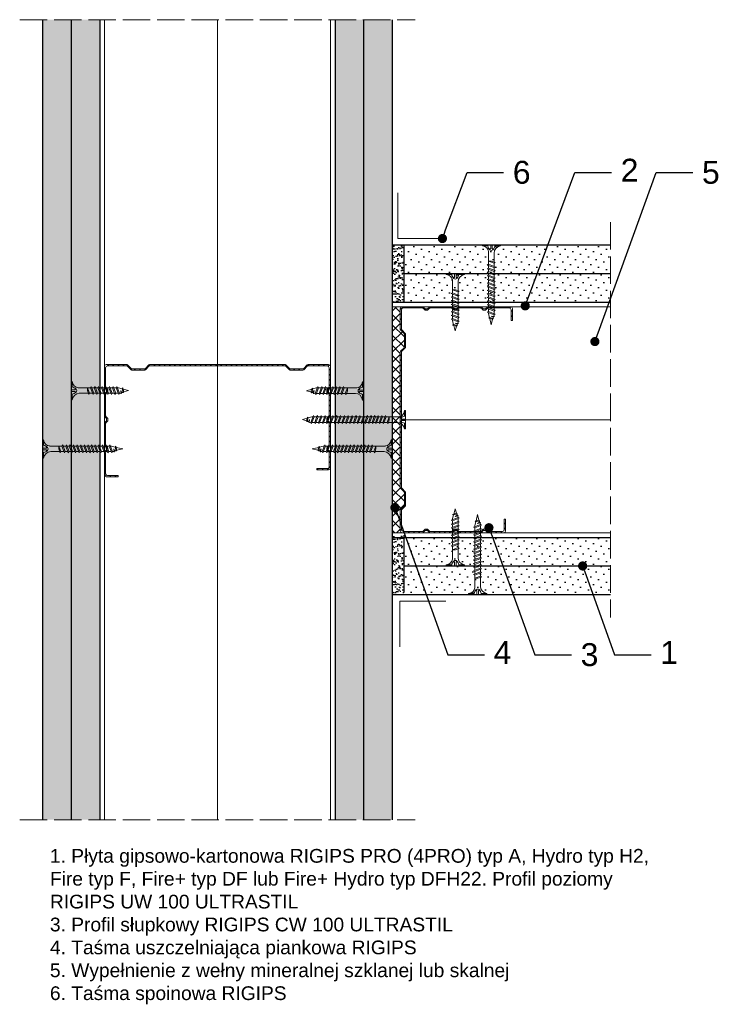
# Model space of a CAD drawing. Header units: millimetres. Extents: x 1646 to 2709, y 576 to 1691.
# Tile 3 of 6: x 2404 to 2709, y 576 to 1006. Entities that reach past the tile are written whole.
import ezdxf
from ezdxf import colors
from ezdxf.entities.mleader import LeaderData, LeaderLine
from ezdxf.math import Vec2, Vec3

# ---------------------------------------------------------------- set-up
doc = ezdxf.new("R2010")
doc.units = ezdxf.units.MM
doc.linetypes.add('ACAD_ISO02W100', pattern=[15, 12, -3])
for name, color, linetype, lineweight in [('_ISOVER WELNA', 7, 'BATTING', 9), ('_RIGIPS AKCESORIA', 7, 'Continuous', 18), ('_RIGIPS G-K', 7, 'Continuous', 25), ('_RIGIPS PROFIL', 7, 'Continuous', 18), ('KRESKOWANIE', 7, 'Continuous', 9), ('OPISY', 7, 'Continuous', 9), ('PRZERYWANA', 7, 'ACAD_ISO02W100', 9)]:
    doc.layers.add(name, color=color, linetype=linetype, lineweight=lineweight)
doc.styles.get("Standard").update_dxf_attribs({"font": 'arial.ttf'})
doc.linetypes.add('BATTING', pattern='A,0.00254,-2.54,[134,ltypeshp.shx,S=2.54,R=0,X=-2.54,Y=0],-5.08,[134,ltypeshp.shx,S=2.54,R=180,X=2.54,Y=0],-2.54', length=10.16254)
pattern_1 = [(45, (271.3342, -208.5492), (-1.122532, 3.367596), [0, -3.175])]
pattern_2 = [(45, (271.3342, -207.6492), (-1.122532, 3.367596), [0, -3.175])]
pattern_3 = [(45, (271.3342, -209.4492), (-1.122532, 3.367596), [0, -3.175])]

# ---------------------------------------------------------------- blocks, each defined once
blk = doc.blocks.new('TN 25')
at = {"layer": '_RIGIPS AKCESORIA'}
for p, q in [((0, -0.84), (0, 7.16)), ((0, 7.16), (0.46, 7.16)), ((0.46, 4.78), (0, 4.78)), ((0.46, 7.16), (0.46, 4.78)), ((3.02, 4.46), (8.47, 4.46)), ((7.12, 4.46), (7.12, 3.18)), ((8.03, 2.01), (7.12, 4.46)), ((8.47, 4.46), (8.79, 5)), ((9.61, 1.51), (8.47, 4.46)), ((8.79, 5), (9.93, 2.01)), ((9, 4.46), (10.1, 4.46)), ((10.1, 4.46), (10.41, 5)), ((11.23, 1.51), (10.1, 4.46)), ((10.41, 5), (11.56, 2.01)), ((10.62, 4.46), (11.67, 4.46)), ((11.67, 4.46), (11.99, 5)), ((12.81, 1.51), (11.67, 4.46)), ((11.99, 5), (13.14, 2.01)), ((12.2, 4.46), (13.21, 4.46)), ((13.21, 4.46), (13.52, 5)), ((14.34, 1.51), (13.21, 4.46)), ((13.52, 5), (14.67, 2.01)), ((13.73, 4.46), (14.8, 4.46)), ((14.8, 4.46), (15.12, 5)), ((15.94, 1.51), (14.8, 4.46)), ((15.12, 5), (16.26, 2.01)), ((15.33, 4.46), (16.42, 4.46)), ((16.42, 4.46), (16.73, 5)), ((17.55, 1.51), (16.42, 4.46)), ((16.73, 5), (17.88, 2.01)), ((16.94, 4.46), (17.99, 4.46)), ((17.99, 4.46), (18.31, 5)), ((19.13, 1.51), (17.99, 4.46)), ((18.31, 5), (19.45, 2.01)), ((18.52, 4.46), (19.68, 4.46)), ((19.68, 4.46), (20, 5)), ((20.82, 1.51), (19.68, 4.46)), ((20, 5), (21.14, 2.01)), ((20.21, 4.46), (20.7, 4.46)), ((20.7, 4.46), (22.28, 3.98)), ((22.28, 3.98), (22.56, 4.37)), ((22.56, 4.37), (23.03, 2.71)), ((0, 3.5), (1.77, 3.5)), ((0, 2.83), (1.77, 2.83)), ((0.46, 1.64), (0, 1.64)), ((0.46, -0.84), (0.46, 1.64)), ((1.77, 3.5), (1.77, 4.2)), ((1.77, 2.83), (1.77, 2.18)), ((7.49, 2.01), (3.55, 2.01)), ((7.12, 3.18), (7.65, 1.53)), ((7.65, 1.53), (8.03, 2.01)), ((9.41, 2.01), (8.03, 2.01)), ((9.93, 2.01), (9.61, 1.51)), ((11.04, 2.01), (9.93, 2.01)), ((11.56, 2.01), (11.23, 1.51)), ((12.61, 2.01), (11.56, 2.01)), ((13.14, 2.01), (12.81, 1.51)), ((14.15, 2.01), (13.14, 2.01)), ((14.67, 2.01), (14.34, 1.51)), ((15.74, 2.01), (14.67, 2.01)), ((16.26, 2.01), (15.94, 1.51)), ((17.36, 2.01), (16.26, 2.01)), ((17.88, 2.01), (17.55, 1.51)), ((18.93, 2.01), (17.88, 2.01)), ((19.45, 2.01), (19.13, 1.51)), ((19.45, 2.01), (20.62, 2.01)), ((21.14, 2.01), (20.82, 1.51)), ((21.14, 2.01), (21.81, 2.12)), ((21.85, 1.83), (21.67, 3.28)), ((21.67, 3.28), (22.14, 2.4)), ((22.14, 2.4), (21.85, 1.83)), ((22.7, 2.36), (22.14, 2.4)), ((22.7, 2.36), (22.28, 3.98)), ((23.03, 2.71), (22.7, 2.36)), ((22.71, 3.85), (25, 3.24)), ((25, 3.24), (23.03, 2.71)), ((0, -0.84), (0.46, -0.84))]:
    blk.add_line(p, q, dxfattribs=at)
for centre, major_axis, ratio, start_param, end_param in [((3.09, 7.67), (0.17, 3.2), 0.826134, 1.773653, 3.180586), ((-0.04, 0.9), (0, 3.93), 0.848176, -0.720942, -0.151112), ((3.37, -1.57), (0.28, 3.57), 0.832181, 0.035984, 1.430787), ((-2.73, 15.91), (0, 14.76), 0.848176, 3.399396, 3.475072), ((0.59, 4.62), (0, 2.81), 0.848176, 3.475072, 3.862535), ((1.66, 3.18), (0, 0.895), 0.848176, -1.552777, -0.720942), ((1.66, 3.18), (0, 0.895), 0.848176, 3.862535, 4.730408)]:
    blk.add_ellipse(centre, major_axis=major_axis, ratio=ratio, start_param=start_param, end_param=end_param, dxfattribs=at)
blk = doc.blocks.new('CW 100 ULTRASTIL')
h = blk.add_hatch()
h.set_pattern_fill('ANSI31', color=256, scale=0.5, style=0)
h.paths.add_polyline_path([(179.46, 109.85, -0.198912), (179.6, 110.2), (181.11, 111.71, 0.198912), (181.26, 112.06), (181.26, 117.65, 0.198912), (181.11, 118), (179.6, 119.51, -0.198912), (179.46, 119.86), (179.46, 128.31, -0.414214), (180.26, 129.11), (188.58, 129.11, -0.198912), (188.93, 128.96), (189.64, 128.25, 0.198912), (189.99, 128.11), (190.58, 128.11, 0.198912), (190.93, 128.25), (191.64, 128.96, -0.198912), (191.99, 129.11), (201.28, 129.11, -0.198912), (201.63, 128.96), (202.34, 128.25, 0.198912), (202.69, 128.11), (203.28, 128.11, 0.198912), (203.63, 128.25), (204.34, 128.96, -0.198912), (204.69, 129.11), (213.98, 129.11, -0.198912), (214.33, 128.96), (215.04, 128.25, 0.198912), (215.39, 128.11), (215.98, 128.11, 0.198912), (216.33, 128.25), (217.04, 128.96, -0.198912), (217.39, 129.11), (226.56, 129.11, -0.414214), (227.36, 128.31), (227.36, 123.66), (227.91, 123.66), (227.91, 128.86, 0.414214), (227.11, 129.66), (217.39, 129.66, 0.198912), (217.04, 129.51), (216.33, 128.8, -0.198912), (215.98, 128.66), (215.39, 128.66, -0.198912), (215.04, 128.8), (214.33, 129.51, 0.198912), (213.98, 129.66), (204.69, 129.66, 0.198912), (204.34, 129.51), (203.63, 128.8, -0.198912), (203.28, 128.66), (202.69, 128.66, -0.198912), (202.34, 128.8), (201.63, 129.51, 0.198912), (201.28, 129.66), (191.99, 129.66, 0.198912), (191.64, 129.51), (190.93, 128.8, -0.198912), (190.58, 128.66), (189.99, 128.66, -0.198912), (189.64, 128.8), (188.93, 129.51, 0.198912), (188.58, 129.66), (179.71, 129.66, 0.414214), (178.91, 128.86), (178.91, 119.86, 0.198912), (179.05, 119.51), (180.56, 118, -0.198912), (180.71, 117.65), (180.71, 112.06, -0.198912), (180.56, 111.71), (179.05, 110.2, 0.198912), (178.91, 109.85), (178.91, 50.66, 0.198912), (179.05, 50.31), (180.56, 48.8, -0.198912), (180.71, 48.45), (180.71, 42.86, -0.198912), (180.56, 42.51), (179.05, 41, 0.198912), (178.91, 40.65), (178.91, 31.66, 0.414214), (179.71, 30.86), (188.58, 30.86, 0.198912), (188.93, 31), (189.64, 31.71, -0.198912), (189.99, 31.86), (190.58, 31.86, -0.198912), (190.93, 31.71), (191.64, 31, 0.198912), (191.99, 30.86), (201.28, 30.86, 0.198912), (201.63, 31), (202.34, 31.71, -0.198912), (202.69, 31.86), (203.28, 31.86, -0.198912), (203.63, 31.71), (204.34, 31, 0.198912), (204.69, 30.86), (213.98, 30.86, 0.198912), (214.33, 31), (215.04, 31.71, -0.198912), (215.39, 31.86), (215.98, 31.86, -0.198912), (216.33, 31.71), (217.04, 31, 0.198912), (217.39, 30.86), (224.11, 30.86, 0.414214), (224.91, 31.66), (224.91, 36.86), (224.36, 36.86), (224.36, 32.21, -0.414214), (223.56, 31.41), (217.39, 31.41, -0.198912), (217.04, 31.55), (216.33, 32.26, 0.198912), (215.98, 32.41), (215.39, 32.41, 0.198912), (215.04, 32.26), (214.33, 31.55, -0.198912), (213.98, 31.41), (204.69, 31.41, -0.198912), (204.34, 31.55), (203.63, 32.26, 0.198912), (203.28, 32.41), (202.69, 32.41, 0.198912), (202.34, 32.26), (201.63, 31.55, -0.198912), (201.28, 31.41), (191.99, 31.41, -0.198912), (191.64, 31.55), (190.93, 32.26, 0.198912), (190.58, 32.41), (189.99, 32.41, 0.198912), (189.64, 32.26), (188.93, 31.55, -0.198912), (188.58, 31.41), (180.26, 31.41, -0.414214), (179.46, 32.21), (179.46, 40.65, -0.198912), (179.6, 41), (181.11, 42.51, 0.198912), (181.26, 42.86), (181.26, 48.45, 0.198912), (181.11, 48.8), (179.6, 50.31, -0.198912), (179.46, 50.66)])
at = {"layer": '_RIGIPS PROFIL'}
for p, q in [((188.58, 129.66), (179.71, 129.66)), ((188.58, 129.11), (180.26, 129.11)), ((188.93, 129.51), (189.64, 128.8)), ((191.64, 129.51), (190.93, 128.8)), ((201.28, 129.66), (191.99, 129.66)), ((201.28, 129.11), (191.99, 129.11)), ((201.63, 129.51), (202.34, 128.8)), ((204.34, 129.51), (203.63, 128.8)), ((204.69, 129.66), (213.98, 129.66)), ((204.69, 129.11), (213.98, 129.11)), ((214.33, 129.51), (215.04, 128.8)), ((217.04, 129.51), (216.33, 128.8)), ((227.11, 129.66), (217.39, 129.66)), ((226.56, 129.11), (217.39, 129.11)), ((178.91, 128.86), (178.91, 119.86)), ((179.46, 128.31), (179.46, 119.86)), ((188.93, 128.96), (189.64, 128.25)), ((190.58, 128.66), (189.99, 128.66)), ((190.58, 128.11), (189.99, 128.11)), ((191.64, 128.96), (190.93, 128.25)), ((201.63, 128.96), (202.34, 128.25)), ((203.28, 128.66), (202.69, 128.66)), ((203.28, 128.11), (202.69, 128.11)), ((204.34, 128.96), (203.63, 128.25)), ((214.33, 128.96), (215.04, 128.25)), ((215.98, 128.66), (215.39, 128.66)), ((215.98, 128.11), (215.39, 128.11)), ((217.04, 128.96), (216.33, 128.25)), ((227.36, 123.66), (227.36, 128.31)), ((227.91, 123.66), (227.91, 128.86)), ((227.36, 123.66), (227.91, 123.66)), ((180.56, 118), (179.05, 119.51)), ((181.11, 118), (179.6, 119.51)), ((180.71, 117.65), (180.71, 112.06)), ((181.26, 117.65), (181.26, 112.06)), ((178.91, 109.85), (178.91, 50.66)), ((180.56, 111.71), (179.05, 110.2)), ((179.46, 109.85), (179.46, 50.66)), ((181.11, 111.71), (179.6, 110.2)), ((180.56, 48.8), (179.05, 50.31)), ((181.11, 48.8), (179.6, 50.31)), ((180.71, 42.86), (180.71, 48.45)), ((181.26, 42.86), (181.26, 48.45)), ((178.91, 31.66), (178.91, 40.65)), ((180.56, 42.51), (179.05, 41)), ((179.46, 32.21), (179.46, 40.65)), ((181.11, 42.51), (179.6, 41)), ((224.36, 36.86), (224.36, 32.21)), ((224.36, 36.86), (224.91, 36.86)), ((224.91, 36.86), (224.91, 31.66)), ((188.58, 30.86), (179.71, 30.86)), ((188.58, 31.41), (180.26, 31.41)), ((188.93, 31.55), (189.64, 32.26)), ((188.93, 31), (189.64, 31.71)), ((190.58, 32.41), (189.99, 32.41)), ((190.58, 31.86), (189.99, 31.86)), ((191.64, 31.55), (190.93, 32.26)), ((191.64, 31), (190.93, 31.71)), ((201.28, 31.41), (191.99, 31.41)), ((201.28, 30.86), (191.99, 30.86)), ((201.63, 31.55), (202.34, 32.26)), ((201.63, 31), (202.34, 31.71)), ((203.28, 32.41), (202.69, 32.41)), ((203.28, 31.86), (202.69, 31.86)), ((204.34, 31.55), (203.63, 32.26)), ((204.34, 31), (203.63, 31.71)), ((204.69, 31.41), (213.98, 31.41)), ((204.69, 30.86), (213.98, 30.86)), ((214.33, 31.55), (215.04, 32.26)), ((214.33, 31), (215.04, 31.71)), ((215.98, 32.41), (215.39, 32.41)), ((215.98, 31.86), (215.39, 31.86)), ((217.04, 31.55), (216.33, 32.26)), ((217.04, 31), (216.33, 31.71)), ((223.56, 31.41), (217.39, 31.41)), ((224.11, 30.86), (217.39, 30.86))]:
    blk.add_line(p, q, dxfattribs=at)
for centre, radius, start, end in [((179.71, 128.86), 0.8, 90, 180), ((180.26, 128.31), 0.8, 90, 180), ((188.58, 129.16), 0.5, 45, 90), ((188.58, 128.61), 0.5, 45, 90), ((191.99, 129.16), 0.5, 90, 135), ((191.99, 128.61), 0.5, 90, 135), ((201.28, 129.16), 0.5, 45, 90), ((201.28, 128.61), 0.5, 45, 90), ((204.69, 129.16), 0.5, 90, 135), ((204.69, 128.61), 0.5, 90, 135), ((213.98, 129.16), 0.5, 45, 90), ((213.98, 128.61), 0.5, 45, 90), ((217.39, 129.16), 0.5, 90, 135), ((217.39, 128.61), 0.5, 90, 135), ((226.56, 128.31), 0.8, 0, 90), ((227.11, 128.86), 0.8, 0, 90), ((189.99, 129.16), 0.5, 225, 270), ((189.99, 128.61), 0.5, 225, 270), ((190.58, 129.16), 0.5, 270, 315), ((190.58, 128.61), 0.5, 270, 315), ((202.69, 129.16), 0.5, 225, 270), ((202.69, 128.61), 0.5, 225, 270), ((203.28, 129.16), 0.5, 270, 315), ((203.28, 128.61), 0.5, 270, 315), ((215.39, 129.16), 0.5, 225, 270), ((215.39, 128.61), 0.5, 225, 270), ((215.98, 129.16), 0.5, 270, 315), ((215.98, 128.61), 0.5, 270, 315), ((179.41, 119.86), 0.5, 180, 225), ((179.96, 119.86), 0.5, 180, 225), ((180.21, 117.65), 0.5, 0, 45), ((180.76, 117.65), 0.5, 0, 45), ((180.21, 112.06), 0.5, 315, 0), ((180.76, 112.06), 0.5, 315, 0), ((179.41, 109.85), 0.5, 135, 180), ((179.96, 109.85), 0.5, 135, 180), ((179.41, 50.66), 0.5, 180, 225), ((179.96, 50.66), 0.5, 180, 225), ((180.21, 48.45), 0.5, 0, 45), ((180.76, 48.45), 0.5, 0, 45), ((179.41, 40.65), 0.5, 135, 180), ((179.96, 40.65), 0.5, 135, 180), ((180.21, 42.86), 0.5, 315, 0), ((180.76, 42.86), 0.5, 315, 0), ((179.71, 31.66), 0.8, 180, 270), ((180.26, 32.21), 0.8, 180, 270), ((188.58, 31.91), 0.5, 270, 315), ((188.58, 31.36), 0.5, 270, 315), ((189.99, 31.91), 0.5, 90, 135), ((189.99, 31.36), 0.5, 90, 135), ((190.58, 31.91), 0.5, 45, 90), ((190.58, 31.36), 0.5, 45, 90), ((191.99, 31.91), 0.5, 225, 270), ((191.99, 31.36), 0.5, 225, 270), ((201.28, 31.91), 0.5, 270, 315), ((201.28, 31.36), 0.5, 270, 315), ((202.69, 31.91), 0.5, 90, 135), ((202.69, 31.36), 0.5, 90, 135), ((203.28, 31.91), 0.5, 45, 90), ((203.28, 31.36), 0.5, 45, 90), ((204.69, 31.91), 0.5, 225, 270), ((204.69, 31.36), 0.5, 225, 270), ((213.98, 31.91), 0.5, 270, 315), ((213.98, 31.36), 0.5, 270, 315), ((215.39, 31.91), 0.5, 90, 135), ((215.39, 31.36), 0.5, 90, 135), ((215.98, 31.91), 0.5, 45, 90), ((215.98, 31.36), 0.5, 45, 90), ((217.39, 31.91), 0.5, 225, 270), ((217.39, 31.36), 0.5, 225, 270), ((223.56, 32.21), 0.8, 270, 0), ((224.11, 31.66), 0.8, 270, 0)]:
    blk.add_arc(centre, radius, start, end, dxfattribs=at)
blk = doc.blocks.new('TN 35')
at = {"layer": '_RIGIPS AKCESORIA'}
for p, q in [((0, -0.84), (0, 7.16)), ((0, 7.16), (0.46, 7.16)), ((0.46, 4.78), (0, 4.78)), ((0.46, 7.16), (0.46, 4.78)), ((3.02, 4.46), (8.47, 4.46)), ((7.12, 4.46), (7.12, 3.18)), ((8.03, 2.01), (7.12, 4.46)), ((8.47, 4.46), (8.79, 5)), ((9.61, 1.51), (8.47, 4.46)), ((8.79, 5), (9.93, 2.01)), ((9, 4.46), (10.1, 4.46)), ((10.1, 4.46), (10.41, 5)), ((11.23, 1.51), (10.1, 4.46)), ((10.41, 5), (11.56, 2.01)), ((10.62, 4.46), (11.67, 4.46)), ((11.67, 4.46), (11.99, 5)), ((12.81, 1.51), (11.67, 4.46)), ((11.99, 5), (13.14, 2.01)), ((12.2, 4.46), (13.21, 4.46)), ((13.21, 4.46), (13.52, 5)), ((14.34, 1.51), (13.21, 4.46)), ((13.52, 5), (14.67, 2.01)), ((13.73, 4.46), (14.8, 4.46)), ((14.8, 4.46), (15.12, 5)), ((15.94, 1.51), (14.8, 4.46)), ((15.12, 5), (16.26, 2.01)), ((15.33, 4.46), (16.42, 4.46)), ((16.42, 4.46), (16.73, 5)), ((17.55, 1.51), (16.42, 4.46)), ((16.73, 5), (17.88, 2.01)), ((16.94, 4.46), (17.99, 4.46)), ((17.99, 4.46), (18.31, 5)), ((19.13, 1.51), (17.99, 4.46)), ((18.31, 5), (19.45, 2.01)), ((18.52, 4.46), (19.57, 4.46)), ((19.57, 4.46), (19.88, 5)), ((20.7, 1.51), (19.57, 4.46)), ((19.88, 5), (21.03, 2.01)), ((20.09, 4.46), (21.14, 4.46)), ((21.14, 4.46), (21.46, 5)), ((22.28, 1.51), (21.14, 4.46)), ((21.46, 5), (22.6, 2.01)), ((21.67, 4.46), (22.72, 4.46)), ((22.72, 4.46), (23.03, 5)), ((23.85, 1.51), (22.72, 4.46)), ((23.03, 5), (24.18, 2.01)), ((23.24, 4.46), (24.29, 4.46)), ((24.29, 4.46), (24.61, 5)), ((25.43, 1.51), (24.29, 4.46)), ((24.61, 5), (25.75, 2.01)), ((24.81, 4.46), (25.87, 4.46)), ((25.87, 4.46), (26.18, 5)), ((27, 1.51), (25.87, 4.46)), ((26.18, 5), (27.33, 2.01)), ((26.39, 4.46), (27.44, 4.46)), ((27.44, 4.46), (27.76, 5)), ((28.58, 1.51), (27.44, 4.46)), ((27.76, 5), (28.9, 2.01)), ((27.96, 4.46), (29.13, 4.46)), ((29.13, 4.46), (29.45, 5)), ((30.27, 1.51), (29.13, 4.46)), ((29.45, 5), (30.59, 2.01)), ((29.65, 4.46), (30.15, 4.46)), ((30.15, 4.46), (31.73, 3.98)), ((31.73, 3.98), (32.01, 4.37)), ((32.01, 4.37), (32.48, 2.71)), ((0, 3.5), (1.77, 3.5)), ((0, 2.83), (1.77, 2.83)), ((0.46, 1.64), (0, 1.64)), ((0.46, -0.84), (0.46, 1.64)), ((1.77, 3.5), (1.77, 4.2)), ((1.77, 2.83), (1.77, 2.18)), ((7.49, 2.01), (3.55, 2.01)), ((7.12, 3.18), (7.65, 1.53)), ((7.65, 1.53), (8.03, 2.01)), ((9.41, 2.01), (8.03, 2.01)), ((9.93, 2.01), (9.61, 1.51)), ((11.04, 2.01), (9.93, 2.01)), ((11.56, 2.01), (11.23, 1.51)), ((12.61, 2.01), (11.56, 2.01)), ((13.14, 2.01), (12.81, 1.51)), ((14.15, 2.01), (13.14, 2.01)), ((14.67, 2.01), (14.34, 1.51)), ((15.74, 2.01), (14.67, 2.01)), ((16.26, 2.01), (15.94, 1.51)), ((17.36, 2.01), (16.26, 2.01)), ((17.88, 2.01), (17.55, 1.51)), ((18.93, 2.01), (17.84, 2.01)), ((19.45, 2.01), (19.13, 1.51)), ((20.51, 2.01), (19.41, 2.01)), ((21.03, 2.01), (20.7, 1.51)), ((22.08, 2.01), (20.99, 2.01)), ((22.6, 2.01), (22.28, 1.51)), ((23.66, 2.01), (22.56, 2.01)), ((24.18, 2.01), (23.85, 1.51)), ((25.23, 2.01), (24.14, 2.01)), ((25.75, 2.01), (25.43, 1.51)), ((26.81, 2.01), (25.71, 2.01)), ((27.33, 2.01), (27, 1.51)), ((28.38, 2.01), (27.33, 2.01)), ((28.9, 2.01), (28.58, 1.51)), ((28.9, 2.01), (30.07, 2.01)), ((30.59, 2.01), (30.27, 1.51)), ((30.59, 2.01), (31.26, 2.12)), ((31.3, 1.83), (31.12, 3.28)), ((31.12, 3.28), (31.59, 2.4)), ((31.59, 2.4), (31.3, 1.83)), ((32.15, 2.36), (31.59, 2.4)), ((32.15, 2.36), (31.73, 3.98)), ((32.48, 2.71), (32.15, 2.36)), ((32.16, 3.85), (35, 3.24)), ((35, 3.24), (32.48, 2.71)), ((0, -0.84), (0.46, -0.84))]:
    blk.add_line(p, q, dxfattribs=at)
for centre, major_axis, ratio, start_param, end_param in [((3.09, 7.67), (0.17, 3.2), 0.826134, 1.773653, 3.180586), ((-0.04, 0.9), (0, 3.93), 0.848176, -0.720942, -0.151112), ((3.37, -1.57), (0.28, 3.57), 0.832181, 0.035984, 1.430787), ((-2.73, 15.91), (0, 14.76), 0.848176, 3.399396, 3.475072), ((0.59, 4.62), (0, 2.81), 0.848176, 3.475072, 3.862535), ((1.66, 3.18), (0, 0.895), 0.848176, -1.552777, -0.720942), ((1.66, 3.18), (0, 0.895), 0.848176, 3.862535, 4.730408)]:
    blk.add_ellipse(centre, major_axis=major_axis, ratio=ratio, start_param=start_param, end_param=end_param, dxfattribs=at)
blk = doc.blocks.new('TN 45')
at = {"layer": '_RIGIPS AKCESORIA'}
for p, q in [((0, -0.84), (0, 7.16)), ((0, 7.16), (0.46, 7.16)), ((0.46, 4.78), (0, 4.78)), ((0.46, 7.16), (0.46, 4.78)), ((3.02, 4.46), (8.47, 4.46)), ((7.12, 4.46), (7.12, 3.18)), ((8.03, 2.01), (7.12, 4.46)), ((8.47, 4.46), (8.79, 5)), ((9.61, 1.51), (8.47, 4.46)), ((8.79, 5), (9.93, 2.01)), ((9, 4.46), (10.1, 4.46)), ((10.1, 4.46), (10.41, 5)), ((11.23, 1.51), (10.1, 4.46)), ((10.41, 5), (11.56, 2.01)), ((10.62, 4.46), (11.67, 4.46)), ((11.67, 4.46), (11.99, 5)), ((12.81, 1.51), (11.67, 4.46)), ((11.99, 5), (13.14, 2.01)), ((12.2, 4.46), (13.21, 4.46)), ((13.21, 4.46), (13.52, 5)), ((14.34, 1.51), (13.21, 4.46)), ((13.52, 5), (14.67, 2.01)), ((13.73, 4.46), (14.8, 4.46)), ((14.8, 4.46), (15.12, 5)), ((15.94, 1.51), (14.8, 4.46)), ((15.12, 5), (16.26, 2.01)), ((15.33, 4.46), (16.42, 4.46)), ((16.42, 4.46), (16.73, 5)), ((17.55, 1.51), (16.42, 4.46)), ((16.73, 5), (17.88, 2.01)), ((16.94, 4.46), (17.99, 4.46)), ((17.99, 4.46), (18.31, 5)), ((19.13, 1.51), (17.99, 4.46)), ((18.31, 5), (19.45, 2.01)), ((18.52, 4.46), (19.68, 4.46)), ((19.68, 4.46), (20, 5)), ((20.82, 1.51), (19.68, 4.46)), ((20, 5), (21.14, 2.01)), ((20.21, 4.46), (21.37, 4.46)), ((21.37, 4.46), (21.69, 5)), ((22.51, 1.51), (21.37, 4.46)), ((21.69, 5), (22.83, 2.01)), ((21.9, 4.46), (23.06, 4.46)), ((23.06, 4.46), (23.38, 5)), ((24.2, 1.51), (23.06, 4.46)), ((23.38, 5), (24.52, 2.01)), ((23.59, 4.46), (24.75, 4.46)), ((24.75, 4.46), (25.07, 5)), ((25.89, 1.51), (24.75, 4.46)), ((25.07, 5), (26.21, 2.01)), ((25.28, 4.46), (26.44, 4.46)), ((26.44, 4.46), (26.76, 5)), ((27.58, 1.51), (26.44, 4.46)), ((26.76, 5), (27.9, 2.01)), ((26.96, 4.46), (28.13, 4.46)), ((28.13, 4.46), (28.45, 5)), ((29.27, 1.51), (28.13, 4.46)), ((28.45, 5), (29.59, 2.01)), ((28.65, 4.46), (29.82, 4.46)), ((29.82, 4.46), (30.14, 5)), ((30.96, 1.51), (29.82, 4.46)), ((30.14, 5), (31.28, 2.01)), ((30.34, 4.46), (31.51, 4.46)), ((31.51, 4.46), (31.83, 5)), ((32.65, 1.51), (31.51, 4.46)), ((31.83, 5), (32.97, 2.01)), ((32.03, 4.46), (33.2, 4.46)), ((33.2, 4.46), (33.52, 5)), ((34.34, 1.51), (33.2, 4.46)), ((33.52, 5), (34.66, 2.01)), ((33.72, 4.46), (34.89, 4.46)), ((34.89, 4.46), (35.21, 5)), ((36.03, 1.51), (34.89, 4.46)), ((35.21, 5), (36.35, 2.01)), ((35.41, 4.46), (36.58, 4.46)), ((36.58, 4.46), (36.9, 5)), ((37.72, 1.51), (36.58, 4.46)), ((36.9, 5), (38.04, 2.01)), ((37.1, 4.46), (38.27, 4.46)), ((38.27, 4.46), (38.59, 5)), ((39.41, 1.51), (38.27, 4.46)), ((38.59, 5), (39.73, 2.01)), ((38.79, 4.46), (39.96, 4.46)), ((39.96, 4.46), (40.28, 5)), ((41.1, 1.51), (39.96, 4.46)), ((40.28, 5), (41.42, 2.01)), ((40.48, 4.46), (40.98, 4.46)), ((40.98, 4.46), (42.56, 3.98)), ((42.56, 3.98), (42.84, 4.37)), ((42.84, 4.37), (43.31, 2.71)), ((0, 3.5), (1.77, 3.5)), ((0, 2.83), (1.77, 2.83)), ((0.46, 1.64), (0, 1.64)), ((0.46, -0.84), (0.46, 1.64)), ((1.77, 3.5), (1.77, 4.2)), ((1.77, 2.83), (1.77, 2.18)), ((7.49, 2.01), (3.55, 2.01)), ((7.12, 3.18), (7.65, 1.53)), ((7.65, 1.53), (8.03, 2.01)), ((9.41, 2.01), (8.03, 2.01)), ((9.93, 2.01), (9.61, 1.51)), ((11.04, 2.01), (9.93, 2.01)), ((11.56, 2.01), (11.23, 1.51)), ((12.61, 2.01), (11.56, 2.01)), ((13.14, 2.01), (12.81, 1.51)), ((14.15, 2.01), (13.14, 2.01)), ((14.67, 2.01), (14.34, 1.51)), ((15.74, 2.01), (14.67, 2.01)), ((16.26, 2.01), (15.94, 1.51)), ((17.36, 2.01), (16.26, 2.01)), ((17.88, 2.01), (17.55, 1.51)), ((18.93, 2.01), (17.88, 2.01)), ((19.45, 2.01), (19.13, 1.51)), ((19.45, 2.01), (20.62, 2.01)), ((20.62, 2.01), (19.57, 2.01)), ((21.14, 2.01), (20.82, 1.51)), ((21.14, 2.01), (22.31, 2.01)), ((22.31, 2.01), (21.26, 2.01)), ((22.83, 2.01), (22.51, 1.51)), ((22.83, 2.01), (24, 2.01)), ((24, 2.01), (22.95, 2.01)), ((24.52, 2.01), (24.2, 1.51)), ((24.52, 2.01), (25.69, 2.01)), ((25.69, 2.01), (24.64, 2.01)), ((26.21, 2.01), (25.89, 1.51)), ((26.21, 2.01), (27.38, 2.01)), ((27.38, 2.01), (26.33, 2.01)), ((27.9, 2.01), (27.58, 1.51)), ((27.9, 2.01), (29.07, 2.01)), ((29.07, 2.01), (28.02, 2.01)), ((29.59, 2.01), (29.27, 1.51)), ((29.59, 2.01), (30.76, 2.01)), ((30.76, 2.01), (29.71, 2.01)), ((31.28, 2.01), (30.96, 1.51)), ((31.28, 2.01), (32.45, 2.01)), ((32.45, 2.01), (31.4, 2.01)), ((32.97, 2.01), (32.65, 1.51)), ((32.97, 2.01), (34.14, 2.01)), ((34.14, 2.01), (33.09, 2.01)), ((34.66, 2.01), (34.34, 1.51)), ((34.66, 2.01), (35.83, 2.01)), ((35.83, 2.01), (34.78, 2.01)), ((36.35, 2.01), (36.03, 1.51)), ((36.35, 2.01), (37.52, 2.01)), ((37.52, 2.01), (36.47, 2.01)), ((38.04, 2.01), (37.72, 1.51)), ((38.04, 2.01), (39.21, 2.01)), ((39.21, 2.01), (38.16, 2.01)), ((39.73, 2.01), (39.41, 1.51)), ((39.73, 2.01), (40.9, 2.01)), ((41.42, 2.01), (41.1, 1.51)), ((41.42, 2.01), (42.09, 2.12)), ((42.13, 1.83), (41.95, 3.28)), ((41.95, 3.28), (42.42, 2.4)), ((42.42, 2.4), (42.13, 1.83)), ((42.98, 2.36), (42.42, 2.4)), ((42.98, 2.36), (42.56, 3.98)), ((43.31, 2.71), (42.98, 2.36)), ((42.99, 3.85), (45, 3.24)), ((45, 3.24), (43.31, 2.71)), ((0, -0.84), (0.46, -0.84))]:
    blk.add_line(p, q, dxfattribs=at)
for centre, major_axis, ratio, start_param, end_param in [((3.09, 7.67), (0.17, 3.2), 0.826134, 1.773653, 3.180586), ((-0.04, 0.9), (0, 3.93), 0.848176, -0.720942, -0.151112), ((3.37, -1.57), (0.28, 3.57), 0.832181, 0.035984, 1.430787), ((-2.73, 15.91), (0, 14.76), 0.848176, 3.399396, 3.475072), ((0.59, 4.62), (0, 2.81), 0.848176, 3.475072, 3.862535), ((1.66, 3.18), (0, 0.895), 0.848176, -1.552777, -0.720942), ((1.66, 3.18), (0, 0.895), 0.848176, 3.862535, 4.730408)]:
    blk.add_ellipse(centre, major_axis=major_axis, ratio=ratio, start_param=start_param, end_param=end_param, dxfattribs=at)
blk = doc.blocks.new('_Dot')
at = {"color": 0, "linetype": 'ByBlock', "lineweight": -2}
blk.add_line((-0.5, 0), (-1, 0), dxfattribs=at)
at = {"color": 0, "linetype": 'ByBlock', "const_width": 0.5}
blk.add_lwpolyline([(-0.25, 0, 1), (0.25, 0, 1)], format="xyb", close=True, dxfattribs=at)

msp = doc.modelspace()

# ---------------------------------------------------------------- hatches: boundary and pattern name
at = {"layer": '_RIGIPS G-K'}
h = msp.add_hatch(dxfattribs=at)
h.set_pattern_fill('DOTS', color=256, scale=2, angle=45, style=0)
h.set_pattern_definition([(45, (257.0342, -685.029), (-1.122532, 3.367596), [0, -3.175])])
h.paths.add_polyline_path([(2413.74, 656.53), (2426.24, 656.53), (2426.24, 1006.14), (2413.74, 1006.14)])
h = msp.add_hatch(dxfattribs=at)
h.set_pattern_fill('DOTS', color=256, scale=2, angle=45, style=0)
h.set_pattern_definition([(45, (269.5342, -685.029), (-1.122532, 3.367596), [0, -3.175])])
h.paths.add_polyline_path([(2426.24, 656.53), (2438.74, 656.53), (2438.74, 1006.14), (2426.24, 1006.14)])
h = msp.add_hatch(dxfattribs=at)
h.set_pattern_fill('DOTS', color=256, scale=2, angle=45, style=0)
h.set_pattern_definition(pattern_1)
h.paths.add_polyline_path([(2554.04, 1006.14), (2541.54, 1006.14), (2541.54, 656.53), (2554.04, 656.53)])
h = msp.add_hatch(dxfattribs=at)
h.set_pattern_fill('DOTS', color=256, scale=2, angle=45, style=0)
h.set_pattern_definition(pattern_1)
h.paths.add_polyline_path([(2566.54, 1006.14), (2554.04, 1006.14), (2554.04, 656.53), (2566.54, 656.53)])
h = msp.add_hatch(dxfattribs=at)
h.set_pattern_fill('AR-SAND', color=256, scale=0.05, style=0)
h.set_pattern_definition([(37.5, (552.0009, -207.6492), (-0.0800016, 2.4470662), [0, -1.9304, 0, -2.159, 0, -2.06375]), (7.5, (552.001, -207.6492), (2.2476164, 3.5841255), [0, -1.0414, 0, -1.7399, 0, -0.66675]), (327.5, (550.4388, -207.6492), (3.9549619, 0.007186), [0, -0.635, 0, -2.286, 0, -2.9845]), (317.5, (550.4388, -207.6492), (3.8177823, 1.1146466), [0, -0.3175, 0, -1.4986, 0, -1.7145])])
h.paths.add_polyline_path([(2571.54, 907.73), (2566.54, 907.73), (2566.54, 882.73), (2571.54, 882.73)])
h = msp.add_hatch(dxfattribs=at)
h.set_pattern_fill('DOTS', color=256, scale=2, angle=45, style=0)
h.set_pattern_definition(pattern_2)
h.paths.add_polyline_path([(2661.84, 907.73), (2571.54, 907.73), (2571.54, 895.23), (2661.84, 895.23)])
h = msp.add_hatch(dxfattribs=at)
h.set_pattern_fill('DOTS', color=256, scale=2, angle=45, style=0)
h.set_pattern_definition(pattern_2)
h.paths.add_polyline_path([(2661.84, 895.23), (2571.54, 895.23), (2571.54, 882.73), (2661.84, 882.73)])
h = msp.add_hatch(dxfattribs=at)
h.set_pattern_fill('AR-SAND', color=256, scale=0.05, style=0)
h.set_pattern_definition([(37.5, (552.0009, -334.5492), (-0.0800016, 2.4470662), [0, -1.9304, 0, -2.159, 0, -2.06375]), (7.5, (552.001, -334.5492), (2.2476164, 3.5841255), [0, -1.0414, 0, -1.7399, 0, -0.66675]), (327.5, (550.4388, -334.5492), (3.9549619, 0.007186), [0, -0.635, 0, -2.286, 0, -2.9845]), (317.5, (550.4388, -334.5492), (3.8177823, 1.1146466), [0, -0.3175, 0, -1.4986, 0, -1.7145])])
h.paths.add_polyline_path([(2571.54, 780.83), (2566.54, 780.83), (2566.54, 755.83), (2571.54, 755.83)])
h = msp.add_hatch(dxfattribs=at)
h.set_pattern_fill('DOTS', color=256, scale=2, angle=45, style=0)
h.set_pattern_definition(pattern_3)
h.paths.add_polyline_path([(2661.84, 779.93), (2571.54, 779.93), (2571.54, 767.43), (2661.84, 767.43)])
h = msp.add_hatch(dxfattribs=at)
h.set_pattern_fill('DOTS', color=256, scale=2, angle=45, style=0)
h.set_pattern_definition(pattern_3)
h.paths.add_polyline_path([(2661.84, 767.43), (2571.54, 767.43), (2571.54, 754.93), (2661.84, 754.93)])
at = {"layer": 'KRESKOWANIE'}
h = msp.add_hatch(dxfattribs=at)
h.set_pattern_fill('ANSI37', color=256, style=0)
h.set_pattern_definition([(45, (271.3342, -208.5492), (-2.245064, 2.245064), []), (135, (271.3342, -208.5492), (-2.245064, -2.245064), [])])
h.paths.add_polyline_path([(2570.04, 860.93, -0.198912), (2570.18, 861.28), (2571.69, 862.79, 0.198912), (2571.84, 863.14), (2571.84, 868.73, 0.198912), (2571.69, 869.08), (2570.18, 870.59, -0.198912), (2570.04, 870.94), (2570.04, 879.93, -0.414214), (2570.84, 880.73), (2566.54, 880.73), (2566.54, 781.93), (2570.84, 781.93, -0.414214), (2570.04, 782.73), (2570.04, 791.73, -0.198912), (2570.18, 792.08), (2571.69, 793.59, 0.198912), (2571.84, 793.94), (2571.84, 799.53, 0.198912), (2571.69, 799.88), (2570.18, 801.39, -0.198912), (2570.04, 801.74)])

# ---------------------------------------------------------------- linework, layer by layer
at = {"layer": '_ISOVER WELNA', "ltscale": 4.8}
for p, q in [((2490.14, 1006.14), (2490.14, 656.53)), ((2661.84, 831.33), (2570.59, 831.33))]:
    msp.add_line(p, q, dxfattribs=at)
at = {"layer": '_RIGIPS AKCESORIA'}
for points in [[(2568.92, 930.51), (2568.92, 910.51), (2588.92, 910.51)], [(2569.9, 732.04), (2569.9, 752.04), (2589.9, 752.04)]]:
    msp.add_lwpolyline(points, dxfattribs=at)
at = {"layer": '_RIGIPS G-K'}
for p, q in [((2413.74, 1006.14), (2413.74, 656.53)), ((2426.24, 1006.14), (2426.24, 656.53)), ((2438.74, 1006.14), (2438.74, 656.53)), ((2541.54, 1006.14), (2541.54, 656.53)), ((2554.04, 1006.14), (2554.04, 656.53)), ((2566.54, 1006.14), (2566.54, 656.53)), ((2566.54, 907.73), (2661.84, 907.73)), ((2571.54, 907.73), (2571.54, 882.73)), ((2571.54, 895.23), (2661.84, 895.23)), ((2566.54, 882.73), (2661.84, 882.73)), ((2566.54, 779.93), (2661.84, 779.93)), ((2571.54, 780.83), (2571.54, 755.83)), ((2571.54, 767.43), (2661.84, 767.43)), ((2566.54, 754.93), (2661.84, 754.93))]:
    msp.add_line(p, q, dxfattribs=at)
at = {"layer": '_RIGIPS PROFIL'}
for p, q in [((2440.74, 1006.14), (2440.74, 656.53)), ((2539.54, 1006.14), (2539.54, 656.53)), ((2570.84, 880.73), (2661.84, 880.73)), ((2570.84, 781.93), (2661.84, 781.93))]:
    msp.add_line(p, q, dxfattribs=at)
at = {"layer": 'KRESKOWANIE'}
for p, q in [((2570.84, 880.73), (2566.54, 880.73)), ((2570.84, 781.93), (2566.54, 781.93))]:
    msp.add_line(p, q, dxfattribs=at)
at = {"layer": 'PRZERYWANA'}
for p, q in [((2403.74, 1006.14), (2576.54, 1006.14)), ((2661.84, 917.73), (2661.84, 744.93)), ((2403.74, 656.53), (2576.54, 656.53))]:
    msp.add_line(p, q, dxfattribs=at)

# ---------------------------------------------------------------- block references
at = {"xscale": -1}
msp.add_blockref('TN 45', (2572.36, 828.14), dxfattribs=at)
at = {"layer": '_RIGIPS AKCESORIA', "xscale": -1, "rotation": 90}
for name, p in [('TN 35', (2613.06, 907.73)), ('TN 25', (2597.28, 895.23))]:
    msp.add_blockref(name, p, dxfattribs=at)
at = {"layer": '_RIGIPS AKCESORIA'}
for name, p in [('TN 25', (2426.24, 840.87)), ('TN 35', (2413.74, 815.39))]:
    msp.add_blockref(name, p, dxfattribs=at)
at = {"layer": '_RIGIPS AKCESORIA', "xscale": -1}
for name, p in [('TN 25', (2554.04, 840.79)), ('TN 35', (2566.54, 815.39))]:
    msp.add_blockref(name, p, dxfattribs=at)
at = {"layer": '_RIGIPS AKCESORIA', "rotation": 90}
for name, p in [('TN 25', (2597.28, 767.43)), ('TN 35', (2607.06, 754.93))]:
    msp.add_blockref(name, p, dxfattribs=at)
at = {"layer": '_RIGIPS PROFIL'}
msp.add_blockref('CW 100 ULTRASTIL', (2391.13, 751.08), dxfattribs=at)
at = {"layer": '_RIGIPS PROFIL', "xscale": -1, "rotation": 90}
msp.add_blockref('CW 100 ULTRASTIL', (2570.39, 1034.32), dxfattribs=at)

# ---------------------------------------------------------------- texts
at = {"insert": (2416.95, 643.77), "char_height": 6, "width": 261.9182, "attachment_point": 1}
msp.add_mtext('1. Płyta gipsowo-kartonowa RIGIPS PRO (4PRO) typ A, Hydro typ H2, Fire typ F, Fire+ typ DF lub Fire+ Hydro typ DFH22. Profil poziomy RIGIPS UW 100 ULTRASTIL\\P3. Profil słupkowy RIGIPS CW 100 ULTRASTIL\\P4. Taśma uszczelniająca piankowa RIGIPS\\P5. Wypełnienie z wełny mineralnej szklanej lub skalnej\\P6. Taśma spoinowa RIGIPS', dxfattribs=at)

# ---------------------------------------------------------------- leaders
at = {"layer": 'OPISY'}
ml = msp.add_multileader_mtext('Standard', dxfattribs=at)
ml.set_content('6', color=256)
ml.set_leader_properties()
ml.set_arrow_properties(name='DOT')
ml.build(insert=Vec2(0, 0))
ctx = ml.context
ctx.base_point, ctx.char_height, ctx.landing_gap_size, ctx.plane_origin = Vec3(2615.2, 939.37), 10, 4, Vec3(2422.61, 1083.03)
notes = []
notes.append((ctx, [(0, (1, 1, 0), (2599.2, 939.37), (1, 0), 16, [(0, [(2588.45, 910.51)], 0, [])])]))
ctx.mtext.insert, ctx.mtext.flow_direction = Vec3(2619.2, 944.46), 5
ml = msp.add_multileader_mtext('Standard', dxfattribs=at)
ml.set_content('2', color=256)
ml.set_leader_properties()
ml.set_arrow_properties(name='DOT')
ml.build(insert=Vec2(0, 0))
ctx = ml.context
ctx.base_point, ctx.char_height, ctx.landing_gap_size, ctx.plane_origin = Vec3(2662.36, 939.37), 10, 4, Vec3(2469.77, 1083.03)
notes.append((ctx, [(0, (1, 1, 0), (2646.36, 939.37), (1, 0), 16, [(0, [(2624.65, 881.09)], 0, [])])]))
ctx.mtext.insert, ctx.mtext.flow_direction = Vec3(2666.36, 945.37), 5
ml = msp.add_multileader_mtext('Standard', dxfattribs=at)
ml.set_content('5', color=256)
ml.set_leader_properties()
ml.set_arrow_properties(name='DOT')
ml.build(insert=Vec2(0, 0))
ctx = ml.context
ctx.base_point, ctx.char_height, ctx.landing_gap_size, ctx.plane_origin = Vec3(2697.87, 939.37), 10, 4, Vec3(2505.28, 1083.03)
notes.append((ctx, [(0, (1, 1, 0), (2681.87, 939.37), (1, 0), 16, [(0, [(2655.08, 865.49)], 0, [])])]))
ctx.mtext.insert, ctx.mtext.flow_direction = Vec3(2701.87, 944.46), 5
ml = msp.add_multileader_mtext('Standard', dxfattribs=at)
ml.set_content('4', color=256)
ml.set_leader_properties()
ml.set_arrow_properties(name='DOT')
ml.build(insert=Vec2(0, 0))
ctx = ml.context
ctx.base_point, ctx.char_height, ctx.landing_gap_size, ctx.plane_origin = Vec3(2606.8, 728.61), 10, 4, Vec3(2414.21, 584.95)
notes.append((ctx, [(0, (1, 1, 0), (2590.8, 728.61), (1, 0), 16, [(0, [(2567.7, 792.96)], 0, [])])]))
ctx.mtext.insert, ctx.mtext.flow_direction = Vec3(2610.8, 734.61), 5
ml = msp.add_multileader_mtext('Standard', dxfattribs=at)
ml.set_content('3', color=256)
ml.set_leader_properties()
ml.set_arrow_properties(name='DOT')
ml.build(insert=Vec2(0, 0))
ctx = ml.context
ctx.base_point, ctx.char_height, ctx.landing_gap_size, ctx.plane_origin = Vec3(2644.86, 728.61), 10, 4, Vec3(2452.28, 584.95)
notes.append((ctx, [(0, (1, 1, 0), (2628.86, 728.61), (1, 0), 16, [(0, [(2608.78, 784.15)], 0, [])])]))
ctx.mtext.insert, ctx.mtext.flow_direction = Vec3(2648.86, 733.7), 5
ml = msp.add_multileader_mtext('Standard', dxfattribs=at)
ml.set_content('1', color=256)
ml.set_leader_properties()
ml.set_arrow_properties(name='DOT')
ml.build(insert=Vec2(0, 0))
ctx = ml.context
ctx.base_point, ctx.char_height, ctx.landing_gap_size, ctx.plane_origin = Vec3(2679.64, 728.61), 10, 4, Vec3(2487.05, 584.95)
notes.append((ctx, [(0, (1, 1, 0), (2663.64, 728.61), (1, 0), 16, [(0, [(2649.73, 767.43)], 0, [])])]))
ctx.mtext.insert, ctx.mtext.flow_direction = Vec3(2683.64, 734.61), 5
for ctx, leaders in notes:
    for number, flags, end, landing, length, lines in leaders:
        leader = LeaderData()
        leader.index, (leader.has_last_leader_line, leader.has_dogleg_vector, leader.attachment_direction) = number, flags
        leader.last_leader_point, leader.dogleg_vector, leader.dogleg_length = Vec3(end), Vec3(landing), length
        for number, points, colour, breaks in lines:
            line = LeaderLine()
            line.index, line.vertices, line.color, line.breaks = number, Vec3.list(points), colors.encode_raw_color(colour), breaks
            leader.lines.append(line)
        ctx.leaders.append(leader)

doc.saveas('drawing.dxf')
